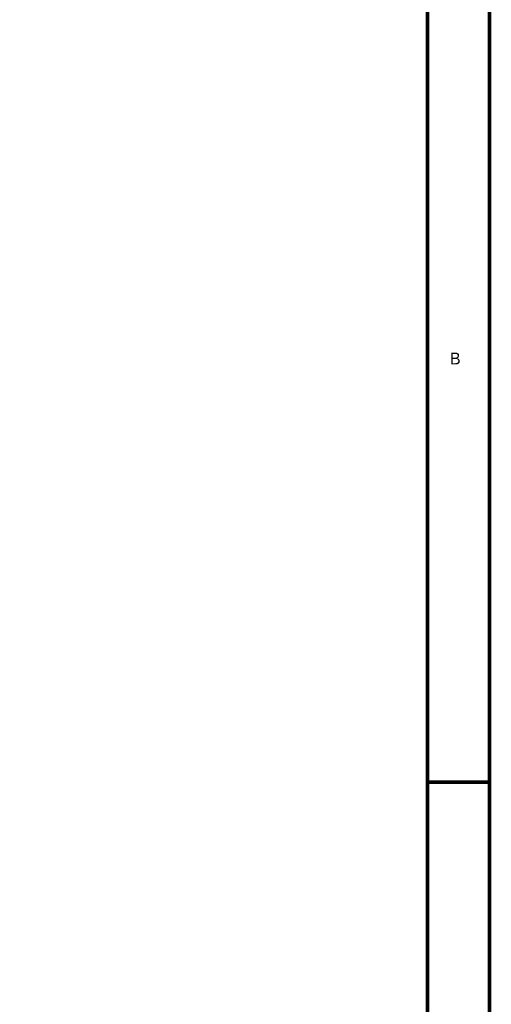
# Model space of a CAD drawing. Header units: inches. Extents: x 0 to 17, y 0 to 11.
# Tile 230 of 256: x 15.5 to 17, y 4.8 to 8. Entities that reach past the tile are written whole.
import ezdxf

# ---------------------------------------------------------------- set-up
doc = ezdxf.new("R2010")
doc.units = ezdxf.units.IN
doc.header["$MEASUREMENT"] = 0
doc.layers.add('Sheet', color=255, linetype='Continuous')

msp = doc.modelspace()

# ---------------------------------------------------------------- linework, layer by layer
at = {"layer": 'Sheet'}
for points in [[(0.0008, 11, 0.0118, 0.0118, 0), (17, 11, 0.0118, 0.0118, 0), (17, 0, 0.0118, 0.0118, 0), (0.0008, 0, 0.0118, 0.0118, 0), (0.0008, 11, 0.0118, 0.0118, 0)], [(0.0008, 11, 0.0039, 0.0039, 0), (0.0008, 0, 0.0039, 0.0039, 0), (17, 0, 0.0039, 0.0039, 0), (17, 11, 0.0039, 0.0039, 0), (0.0008, 11, 0.0039, 0.0039, 0), (0.0008, 11, 0.0039, 0.0039, 0)], [(0.2006, 10.7994, 0.0118, 0.0118, 0), (16.8002, 10.7994, 0.0118, 0.0118, 0), (16.8002, 0.1998, 0.0118, 0.0118, 0), (0.2006, 0.1998, 0.0118, 0.0118, 0), (0.2006, 10.7994, 0.0118, 0.0118, 0)], [(0.2006, 10.7994, 0.0039, 0.0039, 0), (0.2006, 0.1998, 0.0039, 0.0039, 0), (16.8002, 0.1998, 0.0039, 0.0039, 0), (16.8002, 10.7994, 0.0039, 0.0039, 0), (0.2006, 10.7994, 0.0039, 0.0039, 0), (0.2006, 10.7994, 0.0039, 0.0039, 0)]]:
    msp.add_lwpolyline(points, format="xyseb", close=True, dxfattribs=at)
msp.add_lwpolyline([(17, 5.5, 0.0118, 0.0118, 0), (16.8002, 5.5, 0.0118, 0.0118, 0)], format="xyseb", dxfattribs=at)

# ---------------------------------------------------------------- texts
msp.add_text('B', height=0.0381, dxfattribs=at).set_placement((16.8731, 6.8449))

doc.saveas('drawing.dxf')
